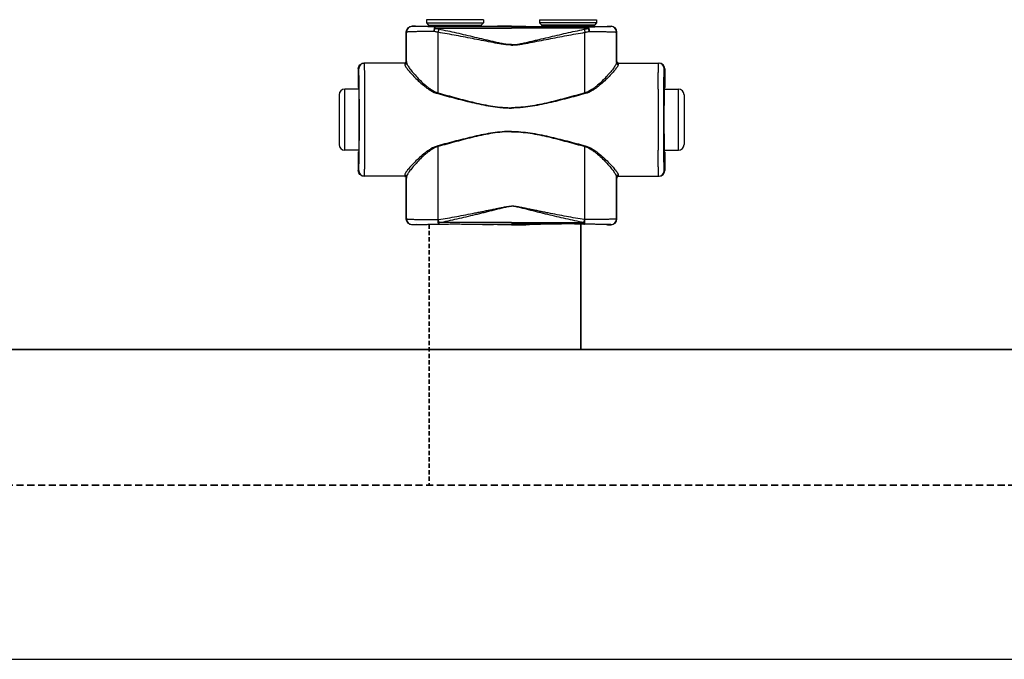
# Model space of a CAD drawing. Header units: millimetres. Extents: x 60394 to 199354, y 20895 to 166073.
# Tile 96 of 256: x 92498 to 92933, y 20895 to 21178. Entities that reach past the tile are written whole.
import ezdxf

# ---------------------------------------------------------------- set-up
doc = ezdxf.new("R2010")
doc.units = ezdxf.units.MM
doc.linetypes.add('VERDECKT', pattern=[9.525, 6.35, -3.175])
doc.layers.add('UT_SCHÉMA_PŘÍVOD', color=10, linetype='Continuous', lineweight=35)
doc.layers.add('UT_SCHÉMA_ZPÁTEČKA', color=172, linetype='VERDECKT', lineweight=35)

msp = doc.modelspace()

# ---------------------------------------------------------------- linework, layer by layer
at = {"color": 0, "linetype": 'Continuous'}
for p, q in [((92671.31, 21174.95), (92671.19, 21175.07)), ((92672.84, 21175.07), (92671.19, 21175.07)), ((92673.19, 21174.97), (92672.84, 21175.07)), ((92702.79, 21177.97), (92677.59, 21177.97)), ((92677.59, 21177.97), (92677.59, 21176.57)), ((92677.59, 21176.57), (92678.54, 21175.62)), ((92677.59, 21176.57), (92702.79, 21176.57)), ((92678.54, 21175.62), (92701.83, 21175.62)), ((92678.69, 21175.26), (92701.69, 21175.26)), ((92678.69, 21175.26), (92678.69, 21174.9)), ((92686.33, 21174.88), (92681.49, 21174.88)), ((92681.49, 21174.18), (92681.49, 21174.88)), ((92715.19, 21174.88), (92694.04, 21174.88)), ((92701.69, 21175.26), (92701.69, 21174.9)), ((92702.79, 21176.57), (92701.83, 21175.62)), ((92702.79, 21177.97), (92702.79, 21176.57)), ((92708.94, 21175.07), (92707.19, 21174.97)), ((92715.19, 21175.07), (92708.94, 21175.07)), ((92715.19, 21175.07), (92721.44, 21175.07)), ((92715.19, 21174.88), (92736.33, 21174.88)), ((92721.44, 21175.07), (92723.19, 21174.97)), ((92727.59, 21177.97), (92752.79, 21177.97)), ((92727.59, 21177.97), (92727.59, 21176.57)), ((92752.79, 21176.57), (92727.59, 21176.57)), ((92727.59, 21176.57), (92728.54, 21175.62)), ((92751.83, 21175.62), (92728.54, 21175.62)), ((92751.69, 21175.26), (92728.69, 21175.26)), ((92728.69, 21175.26), (92728.69, 21174.9)), ((92744.04, 21174.88), (92748.89, 21174.88)), ((92748.89, 21174.18), (92748.89, 21174.88)), ((92751.69, 21175.26), (92751.69, 21174.9)), ((92752.79, 21176.57), (92751.83, 21175.62)), ((92752.79, 21177.97), (92752.79, 21176.57)), ((92757.19, 21174.97), (92757.54, 21175.07)), ((92757.54, 21175.07), (92759.19, 21175.07)), ((92759.07, 21174.95), (92759.19, 21175.07)), ((92668.81, 21172.45), (92668.69, 21172.57)), ((92668.69, 21159.57), (92668.69, 21172.57)), ((92681.49, 21174.18), (92715.19, 21174.18)), ((92748.89, 21174.18), (92715.19, 21174.18)), ((92761.57, 21172.45), (92761.69, 21172.57)), ((92761.69, 21159.57), (92761.69, 21172.57)), ((92667.99, 21158.77), (92649.99, 21158.77)), ((92668.69, 21159.57), (92668.79, 21159.57)), ((92761.69, 21159.57), (92761.58, 21159.57)), ((92762.38, 21158.77), (92780.39, 21158.77)), ((92647.7, 21156.27), (92647.49, 21156.27)), ((92647.49, 21156.27), (92647.49, 21148.12)), ((92782.68, 21156.27), (92782.89, 21156.27)), ((92782.89, 21156.27), (92782.89, 21148.12)), ((92638.99, 21144.77), (92638.99, 21122.77)), ((92647.74, 21147.27), (92641.49, 21147.27)), ((92641.49, 21120.27), (92641.49, 21147.27)), ((92647.49, 21148.12), (92647.7, 21147.77)), ((92647.88, 21147.76), (92647.88, 21147.77)), ((92782.49, 21147.76), (92782.49, 21147.77)), ((92782.64, 21147.27), (92788.89, 21147.27)), ((92782.89, 21148.12), (92782.68, 21147.77)), ((92788.89, 21120.27), (92788.89, 21147.27)), ((92791.39, 21144.77), (92791.39, 21122.77)), ((92647.74, 21120.27), (92641.49, 21120.27)), ((92647.7, 21119.77), (92647.49, 21119.42)), ((92647.49, 21119.42), (92647.49, 21111.27)), ((92647.88, 21119.77), (92647.88, 21119.78)), ((92782.49, 21119.77), (92782.49, 21119.78)), ((92782.64, 21120.27), (92788.89, 21120.27)), ((92782.68, 21119.77), (92782.89, 21119.42)), ((92782.89, 21119.42), (92782.89, 21111.27)), ((92647.49, 21111.27), (92647.7, 21111.27)), ((92782.89, 21111.27), (92782.68, 21111.27)), ((92667.99, 21108.77), (92649.99, 21108.77)), ((92668.79, 21107.97), (92668.69, 21107.97)), ((92668.69, 21089.87), (92668.69, 21107.97)), ((92761.58, 21107.97), (92761.69, 21107.97)), ((92761.69, 21089.87), (92761.69, 21107.97)), ((92762.38, 21108.77), (92780.39, 21108.77)), ((92668.69, 21089.87), (92668.81, 21089.99)), ((92671.19, 21087.37), (92671.31, 21087.49)), ((92672.84, 21087.37), (92671.19, 21087.37)), ((92673.19, 21087.48), (92672.84, 21087.37)), ((92682.73, 21089.62), (92682.91, 21089.62)), ((92683.05, 21087.56), (92683.23, 21087.56)), ((92715.19, 21088.31), (92683.23, 21088.31)), ((92683.23, 21087.56), (92683.23, 21088.31)), ((92683.23, 21087.56), (92684.49, 21087.56)), ((92695.88, 21087.56), (92715.19, 21087.56)), ((92708.94, 21087.37), (92707.19, 21087.48)), ((92715.19, 21087.37), (92708.94, 21087.37)), ((92715.19, 21088.31), (92747.14, 21088.31)), ((92734.49, 21087.56), (92715.19, 21087.56)), ((92715.19, 21087.37), (92721.44, 21087.37)), ((92721.44, 21087.37), (92723.19, 21087.48)), ((92747.14, 21087.56), (92745.88, 21087.56)), ((92747.14, 21087.56), (92747.14, 21088.31)), ((92747.32, 21087.56), (92747.14, 21087.56)), ((92747.65, 21089.62), (92747.47, 21089.62)), ((92757.19, 21087.48), (92757.54, 21087.37)), ((92757.54, 21087.37), (92759.19, 21087.37)), ((92759.19, 21087.37), (92759.07, 21087.49)), ((92761.69, 21089.87), (92761.57, 21089.99))]:
    msp.add_line(p, q, dxfattribs=at)
msp.add_line((64740.61, 20895.36), (199354.39, 20895.36))
for centre, radius, start, end in [((92671.31, 21172.45), 2.5, 90.0025, 179.9975), ((92678.19, 21175.26), 0.5, 0, 45), ((92702.19, 21175.26), 0.5, 135, 180), ((92728.19, 21175.26), 0.5, 0, 45), ((92752.19, 21175.26), 0.5, 135, 180), ((92759.07, 21172.45), 2.5, 0.0025, 89.9975), ((92650.2, 21156.27), 2.5, 90.0022, 180.0011), ((92667.99, 21159.57), 0.8, 270.0036, 359.9972), ((92762.38, 21159.57), 0.8, 180.0028, 269.9964), ((92780.18, 21156.27), 2.5, 359.9989, 89.9978), ((92641.49, 21144.77), 2.5, 90, 180), ((90208.03, 21133.77), 2442.41, 359.68325, 0.31675), ((95222.35, 21133.77), 2442.41, 179.68325, 180.31675), ((92788.89, 21144.77), 2.5, 0, 90), ((92641.49, 21122.77), 2.5, 180, 270), ((92788.89, 21122.77), 2.5, 270, 0), ((92650.2, 21111.27), 2.5, 179.9989, 269.9978), ((92780.18, 21111.27), 2.5, 270.0022, 0.0011), ((92667.99, 21107.97), 0.8, 0.0028, 89.9964), ((92762.38, 21107.97), 0.8, 90.0036, 179.9972), ((92671.31, 21089.99), 2.5, 180.0025, 269.9975), ((92759.07, 21089.99), 2.5, 270.0025, 359.9975)]:
    msp.add_arc(centre, radius, start, end, dxfattribs=at)
at = {"color": 0, "linetype": 'Continuous', "extrusion": (0, 0, -1)}
for centre, major_axis, ratio, start_param, end_param in [((92671.19, 21172.57), (-1.77, 1.77), 0.999973, -0.785384, 0.785384), ((92690.19, 21174.97), (-17, 0), 0.005236, 4.941076, 6.283185), ((92690.19, 21174.97), (-17, 0), 0.005236, 3.141593, 4.483702), ((92649.99, 21156.27), (-2.5, 0), 0.999945, 0, 1.570796), ((92667.89, 21159.57), (-0.8, 0), 0.999986, -3.141593, -1.659157), ((92647.7, 21133.77), (0, 14), 0.010472, 0, 3.141593), ((92649.99, 21111.27), (-2.5, 0), 0.999945, -1.570796, 0), ((92667.89, 21107.97), (0.8, 0), 0.999986, -1.395381, 0), ((92671.19, 21089.87), (1.77, 1.77), 0.999973, -3.926977, -2.356208), ((92690.19, 21087.48), (-17, 0), 0.005236, 0, 1.229157), ((92690.19, 21087.48), (-17, 0), 0.005236, 1.912436, 3.141593)]:
    msp.add_ellipse(centre, major_axis=major_axis, ratio=ratio, start_param=start_param, end_param=end_param, dxfattribs=at)
at = {"color": 0, "linetype": 'Continuous'}
for centre, major_axis, ratio, start_param, end_param in [((92740.19, 21174.97), (17, 0), 0.005236, 3.141593, 4.483702), ((92740.19, 21174.97), (17, 0), 0.005236, 4.941076, 6.283185), ((92759.19, 21172.57), (1.77, 1.77), 0.999973, -0.785384, 0.785384), ((92762.49, 21159.57), (0.8, 0), 0.999986, -3.141593, -1.659157), ((92780.39, 21156.27), (2.5, 0), 0.999945, 0, 1.570796), ((92782.68, 21133.77), (0, 14), 0.010472, 0, 3.141593), ((92780.39, 21111.27), (2.5, 0), 0.999945, -1.570796, 0), ((92762.49, 21107.97), (-0.8, 0), 0.999986, -1.395381, 0), ((92740.19, 21087.48), (17, 0), 0.005236, 1.912436, 3.141593), ((92740.19, 21087.48), (17, 0), 0.005236, 0, 1.229157), ((92759.19, 21089.87), (-1.77, 1.77), 0.999973, -3.926977, -2.356208)]:
    msp.add_ellipse(centre, major_axis=major_axis, ratio=ratio, start_param=start_param, end_param=end_param, dxfattribs=at)
for points, knots in [([(92681.49, 21174.88), (92680.78, 21174.88), (92679.42, 21174.88), (92677.76, 21174.89), (92676.53, 21174.89), (92675.68, 21174.9), (92674.89, 21174.9), (92674.18, 21174.9), (92673.53, 21174.91), (92672.97, 21174.91), (92672.48, 21174.92), (92672.13, 21174.92), (92671.89, 21174.93), (92671.74, 21174.93), (92671.61, 21174.93), (92671.51, 21174.94), (92671.44, 21174.94), (92671.39, 21174.94), (92671.36, 21174.94), (92671.34, 21174.94), (92671.33, 21174.95), (92671.32, 21174.95), (92671.31, 21174.95), (92671.31, 21174.95)], [0, 0, 0, 0, 0.207653, 0.400343, 0.489423, 0.572844, 0.650059, 0.720565, 0.783909, 0.839692, 0.887568, 0.927242, 0.943927, 0.958477, 0.970869, 0.981088, 0.989117, 0.992306, 0.994945, 0.997032, 0.998568, 0.999554, 1, 1, 1, 1]), ([(92681.49, 21174.88), (92681.4, 21174.88), (92681.3, 21174.77), (92681.22, 21174.63), (92681.15, 21174.48), (92681.07, 21174.26), (92681, 21173.94), (92680.94, 21173.58), (92680.89, 21173.18), (92680.88, 21172.9), (92680.87, 21172.76)], [0, 0, 0, 0, 0.117156, 0.161001, 0.211236, 0.330442, 0.472834, 0.634922, 0.812344, 1, 1, 1, 1]), ([(92694.04, 21174.88), (92693.4, 21174.88), (92692.12, 21174.85), (92690.19, 21174.83), (92688.26, 21174.85), (92686.97, 21174.88), (92686.33, 21174.88)], [0, 0, 0, 0, 0.248355, 0.5, 0.751645, 1, 1, 1, 1]), ([(92736.33, 21174.88), (92736.97, 21174.88), (92738.26, 21174.85), (92740.19, 21174.83), (92742.12, 21174.85), (92743.4, 21174.88), (92744.04, 21174.88)], [0, 0, 0, 0, 0.248355, 0.5, 0.751645, 1, 1, 1, 1]), ([(92748.89, 21174.88), (92749.59, 21174.88), (92750.95, 21174.88), (92752.61, 21174.89), (92753.85, 21174.89), (92754.7, 21174.9), (92755.48, 21174.9), (92756.2, 21174.9), (92756.84, 21174.91), (92757.41, 21174.91), (92757.89, 21174.92), (92758.25, 21174.92), (92758.49, 21174.93), (92758.64, 21174.93), (92758.76, 21174.93), (92758.87, 21174.94), (92758.94, 21174.94), (92758.99, 21174.94), (92759.01, 21174.94), (92759.03, 21174.94), (92759.05, 21174.95), (92759.06, 21174.95), (92759.06, 21174.95), (92759.07, 21174.95)], [0, 0, 0, 0, 0.207653, 0.400343, 0.489423, 0.572844, 0.650059, 0.720565, 0.783909, 0.839692, 0.887568, 0.927242, 0.943927, 0.958477, 0.970869, 0.981088, 0.989117, 0.992306, 0.994945, 0.997032, 0.998568, 0.999554, 1, 1, 1, 1]), ([(92748.89, 21174.88), (92748.98, 21174.88), (92749.08, 21174.77), (92749.16, 21174.63), (92749.23, 21174.48), (92749.3, 21174.26), (92749.38, 21173.94), (92749.44, 21173.58), (92749.48, 21173.18), (92749.5, 21172.9), (92749.5, 21172.76)], [0, 0, 0, 0, 0.117156, 0.161001, 0.211236, 0.330442, 0.472834, 0.634922, 0.812344, 1, 1, 1, 1]), ([(92680.87, 21172.76), (92680.04, 21172.76), (92678.43, 21172.75), (92676.47, 21172.73), (92675, 21172.71), (92673.99, 21172.69), (92673.07, 21172.67), (92672.22, 21172.65), (92671.45, 21172.63), (92670.78, 21172.61), (92670.2, 21172.58), (92669.78, 21172.56), (92669.5, 21172.55), (92669.32, 21172.53), (92669.17, 21172.52), (92669.05, 21172.51), (92668.95, 21172.49), (92668.88, 21172.48), (92668.84, 21172.47), (92668.81, 21172.46), (92668.81, 21172.45)], [0, 0, 0, 0, 0.207034, 0.39928, 0.488214, 0.57154, 0.648707, 0.71921, 0.782588, 0.838437, 0.886403, 0.926186, 0.942933, 0.957549, 0.970012, 0.98031, 0.988432, 0.994377, 0.998178, 1, 1, 1, 1]), ([(92668.82, 21159.04), (92668.82, 21160.16), (92668.82, 21164.63), (92668.81, 21169.1), (92668.81, 21172.45)], [0, 0, 0, 0, 0.250733, 1, 1, 1, 1]), ([(92681.49, 21174.18), (92681.36, 21173.98), (92681.13, 21173.51), (92680.95, 21173.03), (92680.87, 21172.76)], [0, 0, 0, 0, 0.464895, 1, 1, 1, 1]), ([(92682.74, 21172.4), (92682.58, 21172.42), (92681.95, 21172.52), (92681.33, 21172.65), (92680.87, 21172.76)], [0, 0, 0, 0, 0.252579, 1, 1, 1, 1]), ([(92683.06, 21173.74), (92682.92, 21173.77), (92682.39, 21173.89), (92681.87, 21174.05), (92681.49, 21174.18)], [0, 0, 0, 0, 0.253704, 1, 1, 1, 1]), ([(92683.06, 21173.74), (92683, 21173.54), (92682.88, 21173.09), (92682.78, 21172.64), (92682.74, 21172.4)], [0, 0, 0, 0, 0.464569, 1, 1, 1, 1]), ([(92715.19, 21166.76), (92715.19, 21166.76), (92714.5, 21166.76), (92713.12, 21166.84), (92711.07, 21167.12), (92709.03, 21167.47), (92706.32, 21167.98), (92702.94, 21168.64), (92698.9, 21169.44), (92694.85, 21170.22), (92690.81, 21170.98), (92686.77, 21171.71), (92684.08, 21172.18), (92682.74, 21172.4)], [0.5000015, 0.5000015, 0.5000015, 0.5000015, 0.500002, 0.5313979, 0.5627848, 0.5941575, 0.6255147, 0.6881766, 0.7507583, 0.8132458, 0.8756245, 0.9378805, 1, 1, 1, 1]), ([(92682.75, 21145.63), (92682.75, 21147.87), (92682.75, 21156.79), (92682.74, 21165.72), (92682.74, 21172.4)], [0, 0, 0, 0, 0.250952, 1, 1, 1, 1]), ([(92715.19, 21166.94), (92715.19, 21166.94), (92714.84, 21166.94), (92714.15, 21166.97), (92712.78, 21167.1), (92711.08, 21167.38), (92709.06, 21167.81), (92707.04, 21168.26), (92705.04, 21168.74), (92702.36, 21169.37), (92699.03, 21170.17), (92695.03, 21171.12), (92691.04, 21172.03), (92687.05, 21172.91), (92684.39, 21173.47), (92683.06, 21173.74)], [0.499995, 0.499995, 0.499995, 0.499995, 0.4999958, 0.5157333, 0.5314718, 0.5629204, 0.5943483, 0.6257534, 0.6571339, 0.6884877, 0.7511054, 0.813586, 0.8759088, 0.9380534, 1, 1, 1, 1]), ([(92715.19, 21166.94), (92715.19, 21166.94), (92715.53, 21166.94), (92716.22, 21166.97), (92717.6, 21167.1), (92719.3, 21167.38), (92721.32, 21167.81), (92723.33, 21168.26), (92725.34, 21168.74), (92728.01, 21169.37), (92731.35, 21170.17), (92735.34, 21171.12), (92739.34, 21172.03), (92743.32, 21172.91), (92745.99, 21173.47), (92747.32, 21173.74)], [0.499995, 0.499995, 0.499995, 0.499995, 0.4999958, 0.5157333, 0.5314718, 0.5629204, 0.5943483, 0.6257534, 0.6571339, 0.6884877, 0.7511054, 0.813586, 0.8759088, 0.9380534, 1, 1, 1, 1]), ([(92715.19, 21166.76), (92715.19, 21166.76), (92715.88, 21166.76), (92717.26, 21166.84), (92719.31, 21167.12), (92721.35, 21167.47), (92724.06, 21167.98), (92727.43, 21168.64), (92731.48, 21169.44), (92735.52, 21170.22), (92739.56, 21170.98), (92743.6, 21171.71), (92746.29, 21172.18), (92747.64, 21172.4)], [0.5000015, 0.5000015, 0.5000015, 0.5000015, 0.500002, 0.5313979, 0.5627848, 0.5941575, 0.6255147, 0.6881766, 0.7507583, 0.8132458, 0.8756245, 0.9378805, 1, 1, 1, 1]), ([(92747.32, 21173.74), (92747.45, 21173.77), (92747.98, 21173.89), (92748.51, 21174.05), (92748.89, 21174.18)], [0, 0, 0, 0, 0.253704, 1, 1, 1, 1]), ([(92747.32, 21173.74), (92747.38, 21173.54), (92747.5, 21173.09), (92747.6, 21172.64), (92747.64, 21172.4)], [0, 0, 0, 0, 0.464569, 1, 1, 1, 1]), ([(92747.63, 21145.63), (92747.63, 21147.87), (92747.63, 21156.79), (92747.64, 21165.72), (92747.64, 21172.4)], [0, 0, 0, 0, 0.250952, 1, 1, 1, 1]), ([(92747.64, 21172.4), (92747.8, 21172.42), (92748.42, 21172.52), (92749.04, 21172.65), (92749.5, 21172.76)], [0, 0, 0, 0, 0.252579, 1, 1, 1, 1]), ([(92748.89, 21174.18), (92749.01, 21173.98), (92749.24, 21173.51), (92749.42, 21173.03), (92749.5, 21172.76)], [0, 0, 0, 0, 0.464895, 1, 1, 1, 1]), ([(92749.5, 21172.76), (92750.34, 21172.76), (92751.95, 21172.75), (92753.91, 21172.73), (92755.38, 21172.71), (92756.38, 21172.69), (92757.31, 21172.67), (92758.16, 21172.65), (92758.92, 21172.63), (92759.6, 21172.61), (92760.17, 21172.58), (92760.59, 21172.56), (92760.88, 21172.55), (92761.06, 21172.53), (92761.21, 21172.52), (92761.33, 21172.51), (92761.43, 21172.49), (92761.5, 21172.48), (92761.54, 21172.47), (92761.56, 21172.46), (92761.57, 21172.45)], [0, 0, 0, 0, 0.207034, 0.39928, 0.488214, 0.57154, 0.648707, 0.71921, 0.782588, 0.838437, 0.886403, 0.926186, 0.942933, 0.957549, 0.970012, 0.98031, 0.988432, 0.994377, 0.998178, 1, 1, 1, 1]), ([(92761.56, 21159.04), (92761.56, 21160.16), (92761.56, 21164.63), (92761.56, 21169.1), (92761.57, 21172.45)], [0, 0, 0, 0, 0.250733, 1, 1, 1, 1]), ([(92650.4, 21147.27), (92650.39, 21148.11), (92650.38, 21149.71), (92650.36, 21151.65), (92650.35, 21153.06), (92650.34, 21154.02), (92650.32, 21154.89), (92650.31, 21155.68), (92650.3, 21156.39), (92650.29, 21157), (92650.27, 21157.53), (92650.26, 21157.91), (92650.25, 21158.17), (92650.24, 21158.32), (92650.23, 21158.46), (92650.23, 21158.57), (92650.22, 21158.65), (92650.21, 21158.71), (92650.21, 21158.75), (92650.2, 21158.77), (92650.2, 21158.77), (92650.2, 21158.77)], [0, 0, 0, 0, 0.218984, 0.416191, 0.505653, 0.588551, 0.664564, 0.733396, 0.794781, 0.848478, 0.894279, 0.932006, 0.947796, 0.961515, 0.973152, 0.982695, 0.990138, 0.995479, 0.998726, 0.999584, 1, 1, 1, 1]), ([(92667.99, 21158.77), (92667.99, 21158.77), (92668, 21158.77), (92668, 21158.76), (92668, 21158.75), (92668, 21158.73), (92668, 21158.69), (92668.01, 21158.64), (92668.01, 21158.56), (92668.01, 21158.47), (92668.02, 21158.37), (92668.02, 21158.29), (92668.02, 21158.25)], [0, 0, 0, 0, 0.005122, 0.017304, 0.037118, 0.064661, 0.143035, 0.252499, 0.393016, 0.564526, 0.766907, 1, 1, 1, 1]), ([(92668.82, 21159.04), (92668.82, 21158.93), (92668.78, 21158.73), (92668.6, 21158.47), (92668.33, 21158.29), (92668.12, 21158.25), (92668.02, 21158.25)], [0, 0, 0, 0, 0.247572, 0.496581, 0.747591, 1, 1, 1, 1]), ([(92668.02, 21158.25), (92668.02, 21158.19), (92668.04, 21158.05), (92668.12, 21157.83), (92668.23, 21157.58), (92668.44, 21157.19), (92668.79, 21156.65), (92669.32, 21155.94), (92669.97, 21155.16), (92671, 21153.98), (92672.5, 21152.39), (92674.54, 21150.43), (92676.46, 21148.79), (92678.15, 21147.52), (92680.01, 21146.32), (92681.55, 21145.59), (92682.65, 21145.3)], [0, 0, 0, 0, 0.009694, 0.02127, 0.034861, 0.050494, 0.087694, 0.13227, 0.183417, 0.240322, 0.368483, 0.511765, 0.666448, 0.747227, 0.829948, 1, 1, 1, 1]), ([(92668.79, 21159.57), (92668.79, 21159.57), (92668.8, 21159.57), (92668.8, 21159.56), (92668.8, 21159.55), (92668.8, 21159.53), (92668.8, 21159.49), (92668.81, 21159.43), (92668.81, 21159.36), (92668.81, 21159.26), (92668.82, 21159.16), (92668.82, 21159.08), (92668.82, 21159.04)], [0, 0, 0, 0, 0.005057, 0.017214, 0.037015, 0.06455, 0.142921, 0.252392, 0.392925, 0.564459, 0.766871, 1, 1, 1, 1]), ([(92668.82, 21159.04), (92668.82, 21158.97), (92668.84, 21158.82), (92668.91, 21158.59), (92669.01, 21158.33), (92669.21, 21157.93), (92669.55, 21157.37), (92670.05, 21156.64), (92670.66, 21155.83), (92671.63, 21154.62), (92673.05, 21152.99), (92674.98, 21150.97), (92676.79, 21149.28), (92678.41, 21147.97), (92680.19, 21146.71), (92681.68, 21145.94), (92682.75, 21145.63)], [0, 0, 0, 0, 0.010286, 0.022433, 0.036551, 0.052653, 0.090607, 0.135698, 0.187142, 0.244158, 0.372094, 0.514728, 0.6685, 0.748767, 0.830965, 1, 1, 1, 1]), ([(92761.56, 21159.04), (92761.55, 21158.97), (92761.53, 21158.82), (92761.47, 21158.59), (92761.36, 21158.33), (92761.16, 21157.93), (92760.83, 21157.37), (92760.33, 21156.64), (92759.72, 21155.83), (92758.75, 21154.62), (92757.33, 21152.99), (92755.4, 21150.97), (92753.59, 21149.28), (92751.97, 21147.97), (92750.19, 21146.71), (92748.69, 21145.94), (92747.63, 21145.63)], [0, 0, 0, 0, 0.010286, 0.022433, 0.036551, 0.052653, 0.090607, 0.135698, 0.187142, 0.244158, 0.372094, 0.514728, 0.6685, 0.748767, 0.830965, 1, 1, 1, 1]), ([(92762.36, 21158.25), (92762.35, 21158.19), (92762.33, 21158.05), (92762.26, 21157.83), (92762.15, 21157.58), (92761.94, 21157.19), (92761.58, 21156.65), (92761.05, 21155.94), (92760.41, 21155.16), (92759.38, 21153.98), (92757.87, 21152.39), (92755.83, 21150.43), (92753.92, 21148.79), (92752.22, 21147.52), (92750.37, 21146.32), (92748.82, 21145.59), (92747.73, 21145.3)], [0, 0, 0, 0, 0.009694, 0.02127, 0.034861, 0.050494, 0.087694, 0.13227, 0.183417, 0.240322, 0.368483, 0.511765, 0.666448, 0.747227, 0.829948, 1, 1, 1, 1]), ([(92761.58, 21159.57), (92761.58, 21159.57), (92761.58, 21159.57), (92761.58, 21159.56), (92761.58, 21159.55), (92761.58, 21159.53), (92761.57, 21159.49), (92761.57, 21159.43), (92761.57, 21159.36), (92761.56, 21159.26), (92761.56, 21159.16), (92761.56, 21159.08), (92761.56, 21159.04)], [0, 0, 0, 0, 0.005057, 0.017214, 0.037015, 0.06455, 0.142921, 0.252392, 0.392925, 0.564459, 0.766871, 1, 1, 1, 1]), ([(92761.56, 21159.04), (92761.56, 21158.93), (92761.6, 21158.73), (92761.78, 21158.47), (92762.04, 21158.29), (92762.25, 21158.25), (92762.36, 21158.25)], [0, 0, 0, 0, 0.247572, 0.496581, 0.747591, 1, 1, 1, 1]), ([(92762.38, 21158.77), (92762.38, 21158.77), (92762.38, 21158.77), (92762.38, 21158.76), (92762.38, 21158.75), (92762.38, 21158.73), (92762.37, 21158.69), (92762.37, 21158.64), (92762.37, 21158.56), (92762.36, 21158.47), (92762.36, 21158.37), (92762.36, 21158.29), (92762.36, 21158.25)], [0, 0, 0, 0, 0.005122, 0.017304, 0.037118, 0.064661, 0.143035, 0.252499, 0.393016, 0.564526, 0.766907, 1, 1, 1, 1]), ([(92779.98, 21147.27), (92779.99, 21148.11), (92780, 21149.71), (92780.01, 21151.65), (92780.03, 21153.06), (92780.04, 21154.02), (92780.05, 21154.89), (92780.06, 21155.68), (92780.08, 21156.39), (92780.09, 21157), (92780.1, 21157.53), (92780.12, 21157.91), (92780.13, 21158.17), (92780.13, 21158.32), (92780.14, 21158.46), (92780.15, 21158.57), (92780.16, 21158.65), (92780.16, 21158.71), (92780.17, 21158.75), (92780.17, 21158.77), (92780.18, 21158.77), (92780.18, 21158.77)], [0, 0, 0, 0, 0.218984, 0.416191, 0.505653, 0.588551, 0.664564, 0.733396, 0.794781, 0.848478, 0.894279, 0.932006, 0.947796, 0.961515, 0.973152, 0.982695, 0.990138, 0.995479, 0.998726, 0.999584, 1, 1, 1, 1]), ([(92647.88, 21147.77), (92647.88, 21148.4), (92647.87, 21149.59), (92647.85, 21151.04), (92647.83, 21152.09), (92647.82, 21152.79), (92647.81, 21153.43), (92647.8, 21154.01), (92647.79, 21154.53), (92647.78, 21154.98), (92647.76, 21155.37), (92647.75, 21155.64), (92647.74, 21155.83), (92647.74, 21155.95), (92647.73, 21156.04), (92647.72, 21156.12), (92647.72, 21156.18), (92647.71, 21156.23), (92647.71, 21156.25), (92647.7, 21156.27), (92647.7, 21156.27)], [0, 0, 0, 0, 0.221931, 0.420259, 0.509783, 0.592499, 0.668149, 0.736495, 0.797321, 0.850436, 0.895675, 0.932895, 0.948462, 0.961984, 0.973451, 0.982856, 0.990196, 0.99547, 0.998697, 1, 1, 1, 1]), ([(92782.49, 21147.77), (92782.5, 21148.4), (92782.51, 21149.59), (92782.53, 21151.04), (92782.54, 21152.09), (92782.55, 21152.79), (92782.56, 21153.43), (92782.58, 21154.01), (92782.59, 21154.53), (92782.6, 21154.98), (92782.61, 21155.37), (92782.62, 21155.64), (92782.63, 21155.83), (92782.64, 21155.95), (92782.64, 21156.04), (92782.65, 21156.12), (92782.66, 21156.18), (92782.66, 21156.23), (92782.67, 21156.25), (92782.67, 21156.27), (92782.68, 21156.27)], [0, 0, 0, 0, 0.221931, 0.420259, 0.509783, 0.592499, 0.668149, 0.736495, 0.797321, 0.850436, 0.895675, 0.932895, 0.948462, 0.961984, 0.973451, 0.982856, 0.990196, 0.99547, 0.998697, 1, 1, 1, 1]), ([(92647.88, 21119.78), (92647.9, 21121.98), (92647.93, 21126.64), (92647.94, 21133.77), (92647.93, 21140.9), (92647.9, 21145.56), (92647.88, 21147.76)], [0, 0, 0, 0, 0.235226, 0.499987, 0.764754, 1, 1, 1, 1]), ([(92682.75, 21145.63), (92682.74, 21145.6), (92682.71, 21145.49), (92682.67, 21145.38), (92682.65, 21145.3)], [0, 0, 0, 0, 0.258378, 1, 1, 1, 1]), ([(92682.65, 21145.3), (92685.31, 21144.58), (92689.31, 21143.5), (92694.67, 21142.13), (92698.71, 21141.16), (92702.78, 21140.28), (92706.88, 21139.56), (92710.33, 21139.14), (92713.1, 21138.97), (92714.49, 21138.94), (92715.19, 21138.94), (92715.19, 21138.94)], [0, 0, 0, 0, 0.1245061, 0.1869228, 0.2494269, 0.3120016, 0.3746311, 0.4372993, 0.4686472, 0.4999998, 0.5, 0.5, 0.5, 0.5]), ([(92682.75, 21145.63), (92685.4, 21144.89), (92689.39, 21143.79), (92694.72, 21142.38), (92698.75, 21141.38), (92702.8, 21140.47), (92706.89, 21139.72), (92710.34, 21139.29), (92713.11, 21139.11), (92714.49, 21139.08), (92715.19, 21139.08), (92715.19, 21139.08)], [0, 0, 0, 0, 0.1244767, 0.1868883, 0.2493924, 0.3119715, 0.3746087, 0.437287, 0.4686409, 0.4999998, 0.5, 0.5, 0.5, 0.5]), ([(92747.63, 21145.63), (92744.97, 21144.89), (92740.99, 21143.79), (92735.65, 21142.38), (92731.63, 21141.38), (92727.57, 21140.47), (92723.48, 21139.72), (92720.04, 21139.29), (92717.27, 21139.11), (92715.88, 21139.08), (92715.19, 21139.08), (92715.19, 21139.08)], [0, 0, 0, 0, 0.1244767, 0.1868883, 0.2493924, 0.3119715, 0.3746087, 0.437287, 0.4686409, 0.4999998, 0.5, 0.5, 0.5, 0.5]), ([(92747.73, 21145.3), (92745.07, 21144.58), (92741.06, 21143.5), (92735.71, 21142.13), (92731.67, 21141.16), (92727.6, 21140.28), (92723.5, 21139.56), (92720.05, 21139.14), (92717.27, 21138.97), (92715.88, 21138.94), (92715.19, 21138.94), (92715.19, 21138.94)], [0, 0, 0, 0, 0.1245061, 0.1869228, 0.2494269, 0.3120016, 0.3746311, 0.4372993, 0.4686472, 0.4999998, 0.5, 0.5, 0.5, 0.5]), ([(92747.63, 21145.63), (92747.63, 21145.6), (92747.67, 21145.49), (92747.7, 21145.38), (92747.73, 21145.3)], [0, 0, 0, 0, 0.258378, 1, 1, 1, 1]), ([(92782.49, 21119.78), (92782.48, 21121.98), (92782.45, 21126.64), (92782.44, 21133.77), (92782.45, 21140.9), (92782.48, 21145.56), (92782.49, 21147.76)], [0, 0, 0, 0, 0.235226, 0.499987, 0.764754, 1, 1, 1, 1]), ([(92715.19, 21128.61), (92713.8, 21128.61), (92711.02, 21128.49), (92706.88, 21127.99), (92702.78, 21127.26), (92698.71, 21126.38), (92694.67, 21125.41), (92689.31, 21124.04), (92685.31, 21122.96), (92682.65, 21122.25)], [0.5, 0.5, 0.5, 0.5, 0.5626889, 0.6253582, 0.6879892, 0.7505657, 0.8130716, 0.8754902, 1, 1, 1, 1]), ([(92715.19, 21128.46), (92713.8, 21128.46), (92711.03, 21128.33), (92706.89, 21127.82), (92702.8, 21127.07), (92698.75, 21126.16), (92694.72, 21125.16), (92689.39, 21123.76), (92685.4, 21122.65), (92682.75, 21121.92)], [0.5, 0.5, 0.5, 0.5, 0.5627005, 0.6253799, 0.6880187, 0.7505997, 0.8131057, 0.8755193, 1, 1, 1, 1]), ([(92715.19, 21128.61), (92716.58, 21128.61), (92719.36, 21128.49), (92723.5, 21127.99), (92727.6, 21127.26), (92731.67, 21126.38), (92735.71, 21125.41), (92741.06, 21124.04), (92745.07, 21122.96), (92747.73, 21122.25)], [0.5, 0.5, 0.5, 0.5, 0.5626889, 0.6253582, 0.6879892, 0.7505657, 0.8130716, 0.8754902, 1, 1, 1, 1]), ([(92715.19, 21128.46), (92716.58, 21128.46), (92719.35, 21128.33), (92723.48, 21127.82), (92727.57, 21127.07), (92731.63, 21126.16), (92735.65, 21125.16), (92740.99, 21123.76), (92744.97, 21122.65), (92747.63, 21121.92)], [0.5, 0.5, 0.5, 0.5, 0.5627005, 0.6253799, 0.6880187, 0.7505997, 0.8131057, 0.8755193, 1, 1, 1, 1]), ([(92682.65, 21122.25), (92681.55, 21121.95), (92680.01, 21121.23), (92678.15, 21120.02), (92676.46, 21118.75), (92674.54, 21117.11), (92672.5, 21115.15), (92671, 21113.57), (92669.97, 21112.39), (92669.32, 21111.6), (92668.79, 21110.89), (92668.44, 21110.35), (92668.23, 21109.96), (92668.12, 21109.72), (92668.04, 21109.5), (92668.02, 21109.35), (92668.02, 21109.29)], [0, 0, 0, 0, 0.170052, 0.252774, 0.333553, 0.488235, 0.631517, 0.759678, 0.816583, 0.86773, 0.912306, 0.949506, 0.965139, 0.978731, 0.990306, 1, 1, 1, 1]), ([(92682.75, 21121.92), (92682.74, 21121.94), (92682.71, 21122.06), (92682.67, 21122.17), (92682.65, 21122.25)], [0, 0, 0, 0, 0.258378, 1, 1, 1, 1]), ([(92747.63, 21121.92), (92747.63, 21121.94), (92747.67, 21122.06), (92747.7, 21122.17), (92747.73, 21122.25)], [0, 0, 0, 0, 0.258378, 1, 1, 1, 1]), ([(92747.73, 21122.25), (92748.82, 21121.95), (92750.37, 21121.23), (92752.22, 21120.02), (92753.92, 21118.75), (92755.83, 21117.11), (92757.87, 21115.15), (92759.38, 21113.57), (92760.41, 21112.39), (92761.05, 21111.6), (92761.58, 21110.89), (92761.94, 21110.35), (92762.15, 21109.96), (92762.26, 21109.72), (92762.33, 21109.5), (92762.35, 21109.35), (92762.36, 21109.29)], [0, 0, 0, 0, 0.170052, 0.252774, 0.333553, 0.488235, 0.631517, 0.759678, 0.816583, 0.86773, 0.912306, 0.949506, 0.965139, 0.978731, 0.990306, 1, 1, 1, 1]), ([(92647.7, 21111.27), (92647.7, 21111.27), (92647.71, 21111.29), (92647.71, 21111.31), (92647.72, 21111.36), (92647.72, 21111.42), (92647.73, 21111.5), (92647.74, 21111.6), (92647.74, 21111.71), (92647.75, 21111.9), (92647.76, 21112.18), (92647.78, 21112.56), (92647.79, 21113.01), (92647.8, 21113.53), (92647.81, 21114.11), (92647.82, 21114.75), (92647.83, 21115.45), (92647.85, 21116.5), (92647.87, 21117.95), (92647.88, 21119.14), (92647.88, 21119.77)], [0, 0, 0, 0, 0.001303, 0.00453, 0.009804, 0.017144, 0.026549, 0.038016, 0.051538, 0.067105, 0.104325, 0.149564, 0.202679, 0.263505, 0.331851, 0.407501, 0.490217, 0.579741, 0.778069, 1, 1, 1, 1]), ([(92650.2, 21108.77), (92650.2, 21108.77), (92650.2, 21108.78), (92650.21, 21108.79), (92650.21, 21108.83), (92650.22, 21108.89), (92650.23, 21108.97), (92650.23, 21109.08), (92650.24, 21109.22), (92650.25, 21109.38), (92650.26, 21109.63), (92650.27, 21110.01), (92650.29, 21110.54), (92650.3, 21111.16), (92650.31, 21111.86), (92650.32, 21112.65), (92650.34, 21113.53), (92650.35, 21114.48), (92650.36, 21115.89), (92650.38, 21117.83), (92650.39, 21119.43), (92650.4, 21120.27)], [0, 0, 0, 0, 0.000416, 0.001274, 0.004521, 0.009862, 0.017305, 0.026849, 0.038485, 0.052204, 0.067994, 0.105721, 0.151522, 0.205219, 0.266604, 0.335437, 0.411449, 0.494347, 0.58381, 0.781016, 1, 1, 1, 1]), ([(92682.75, 21121.92), (92681.68, 21121.61), (92680.19, 21120.83), (92678.41, 21119.57), (92676.79, 21118.26), (92674.98, 21116.57), (92673.05, 21114.55), (92671.63, 21112.93), (92670.66, 21111.71), (92670.05, 21110.9), (92669.55, 21110.17), (92669.21, 21109.61), (92669.01, 21109.21), (92668.91, 21108.95), (92668.84, 21108.72), (92668.82, 21108.57), (92668.82, 21108.51)], [0, 0, 0, 0, 0.169036, 0.251233, 0.3315, 0.485272, 0.627906, 0.755842, 0.812858, 0.864302, 0.909393, 0.947347, 0.963449, 0.977567, 0.989714, 1, 1, 1, 1]), ([(92682.73, 21089.62), (92682.73, 21092.29), (92682.74, 21103.06), (92682.75, 21113.82), (92682.75, 21121.92)], [0, 0, 0, 0, 0.248459, 1, 1, 1, 1]), ([(92747.63, 21121.92), (92748.69, 21121.61), (92750.19, 21120.83), (92751.97, 21119.57), (92753.59, 21118.26), (92755.4, 21116.57), (92757.33, 21114.55), (92758.75, 21112.93), (92759.72, 21111.71), (92760.33, 21110.9), (92760.83, 21110.17), (92761.16, 21109.61), (92761.36, 21109.21), (92761.47, 21108.95), (92761.53, 21108.72), (92761.55, 21108.57), (92761.56, 21108.51)], [0, 0, 0, 0, 0.169036, 0.251233, 0.3315, 0.485272, 0.627906, 0.755842, 0.812858, 0.864302, 0.909393, 0.947347, 0.963449, 0.977567, 0.989714, 1, 1, 1, 1]), ([(92747.65, 21089.62), (92747.64, 21092.29), (92747.63, 21103.06), (92747.63, 21113.82), (92747.63, 21121.92)], [0, 0, 0, 0, 0.248459, 1, 1, 1, 1]), ([(92780.18, 21108.77), (92780.18, 21108.77), (92780.17, 21108.78), (92780.17, 21108.79), (92780.16, 21108.83), (92780.16, 21108.89), (92780.15, 21108.97), (92780.14, 21109.08), (92780.13, 21109.22), (92780.13, 21109.38), (92780.12, 21109.63), (92780.1, 21110.01), (92780.09, 21110.54), (92780.08, 21111.16), (92780.06, 21111.86), (92780.05, 21112.65), (92780.04, 21113.53), (92780.03, 21114.48), (92780.01, 21115.89), (92780, 21117.83), (92779.99, 21119.43), (92779.98, 21120.27)], [0, 0, 0, 0, 0.000416, 0.001274, 0.004521, 0.009862, 0.017305, 0.026849, 0.038485, 0.052204, 0.067994, 0.105721, 0.151522, 0.205219, 0.266604, 0.335437, 0.411449, 0.494347, 0.58381, 0.781016, 1, 1, 1, 1]), ([(92782.68, 21111.27), (92782.67, 21111.27), (92782.67, 21111.29), (92782.66, 21111.31), (92782.66, 21111.36), (92782.65, 21111.42), (92782.64, 21111.5), (92782.64, 21111.6), (92782.63, 21111.71), (92782.62, 21111.9), (92782.61, 21112.18), (92782.6, 21112.56), (92782.59, 21113.01), (92782.58, 21113.53), (92782.56, 21114.11), (92782.55, 21114.75), (92782.54, 21115.45), (92782.53, 21116.5), (92782.51, 21117.95), (92782.5, 21119.14), (92782.49, 21119.77)], [0, 0, 0, 0, 0.001303, 0.00453, 0.009804, 0.017144, 0.026549, 0.038016, 0.051538, 0.067105, 0.104325, 0.149564, 0.202679, 0.263505, 0.331851, 0.407501, 0.490217, 0.579741, 0.778069, 1, 1, 1, 1]), ([(92668.02, 21109.29), (92668.02, 21109.25), (92668.02, 21109.17), (92668.01, 21109.07), (92668.01, 21108.98), (92668.01, 21108.91), (92668, 21108.85), (92668, 21108.81), (92668, 21108.79), (92668, 21108.78), (92668, 21108.77), (92667.99, 21108.77), (92667.99, 21108.77)], [0, 0, 0, 0, 0.233093, 0.435474, 0.606984, 0.747501, 0.856965, 0.935339, 0.962882, 0.982696, 0.994878, 1, 1, 1, 1]), ([(92668.82, 21108.51), (92668.82, 21108.61), (92668.78, 21108.82), (92668.6, 21109.08), (92668.33, 21109.25), (92668.12, 21109.29), (92668.02, 21109.29)], [0, 0, 0, 0, 0.247572, 0.496581, 0.747591, 1, 1, 1, 1]), ([(92761.56, 21108.51), (92761.56, 21108.61), (92761.6, 21108.82), (92761.78, 21109.08), (92762.04, 21109.25), (92762.25, 21109.29), (92762.36, 21109.29)], [0, 0, 0, 0, 0.247572, 0.496581, 0.747591, 1, 1, 1, 1]), ([(92762.36, 21109.29), (92762.36, 21109.25), (92762.36, 21109.17), (92762.36, 21109.07), (92762.37, 21108.98), (92762.37, 21108.91), (92762.37, 21108.85), (92762.38, 21108.81), (92762.38, 21108.79), (92762.38, 21108.78), (92762.38, 21108.77), (92762.38, 21108.77), (92762.38, 21108.77)], [0, 0, 0, 0, 0.233093, 0.435474, 0.606984, 0.747501, 0.856965, 0.935339, 0.962882, 0.982696, 0.994878, 1, 1, 1, 1]), ([(92668.82, 21108.51), (92668.82, 21108.46), (92668.82, 21108.39), (92668.81, 21108.28), (92668.81, 21108.19), (92668.81, 21108.11), (92668.8, 21108.05), (92668.8, 21108.01), (92668.8, 21107.99), (92668.8, 21107.98), (92668.8, 21107.97), (92668.79, 21107.97), (92668.79, 21107.97)], [0, 0, 0, 0, 0.23313, 0.435541, 0.607074, 0.747608, 0.857079, 0.93545, 0.962985, 0.982786, 0.994943, 1, 1, 1, 1]), ([(92668.81, 21089.99), (92668.81, 21091.52), (92668.81, 21097.7), (92668.82, 21103.87), (92668.82, 21108.51)], [0, 0, 0, 0, 0.248801, 1, 1, 1, 1]), ([(92761.57, 21089.99), (92761.57, 21091.52), (92761.56, 21097.7), (92761.56, 21103.87), (92761.56, 21108.51)], [0, 0, 0, 0, 0.248801, 1, 1, 1, 1]), ([(92761.56, 21108.51), (92761.56, 21108.46), (92761.56, 21108.39), (92761.56, 21108.28), (92761.57, 21108.19), (92761.57, 21108.11), (92761.57, 21108.05), (92761.58, 21108.01), (92761.58, 21107.99), (92761.58, 21107.98), (92761.58, 21107.97), (92761.58, 21107.97), (92761.58, 21107.97)], [0, 0, 0, 0, 0.23313, 0.435541, 0.607074, 0.747608, 0.857079, 0.93545, 0.962985, 0.982786, 0.994943, 1, 1, 1, 1]), ([(92682.91, 21089.62), (92684.25, 21089.84), (92686.94, 21090.3), (92690.96, 21091.02), (92694.99, 21091.78), (92698.34, 21092.44), (92701.03, 21092.98), (92703.04, 21093.39), (92705.06, 21093.8), (92707.07, 21094.22), (92709.09, 21094.63), (92710.77, 21094.98), (92712.12, 21095.24), (92713.47, 21095.48), (92714.5, 21095.63), (92715.19, 21095.63)], [0, 0, 0, 0, 0.0621172, 0.1243716, 0.1867502, 0.2492392, 0.2805207, 0.3118245, 0.3431487, 0.3744915, 0.4058513, 0.4372266, 0.4529199, 0.4686172, 0.5, 0.5, 0.5, 0.5]), ([(92683.23, 21088.31), (92684.56, 21088.58), (92687.21, 21089.13), (92691.19, 21090), (92695.18, 21090.92), (92698.49, 21091.71), (92701.15, 21092.35), (92703.14, 21092.85), (92705.14, 21093.34), (92707.13, 21093.85), (92709.13, 21094.35), (92710.8, 21094.76), (92712.13, 21095.08), (92713.47, 21095.37), (92714.5, 21095.55), (92715.19, 21095.55)], [0, 0, 0, 0, 0.0619437, 0.1240868, 0.1864104, 0.2488944, 0.2801902, 0.3115184, 0.3428764, 0.3742614, 0.4056711, 0.4371032, 0.4528275, 0.4685577, 0.5, 0.5, 0.5, 0.5]), ([(92747.47, 21089.62), (92746.12, 21089.84), (92743.44, 21090.3), (92739.42, 21091.02), (92735.39, 21091.78), (92732.04, 21092.44), (92729.35, 21092.98), (92727.34, 21093.39), (92725.32, 21093.8), (92723.3, 21094.22), (92721.29, 21094.63), (92719.6, 21094.98), (92718.25, 21095.24), (92716.9, 21095.48), (92715.87, 21095.63), (92715.19, 21095.63)], [0, 0, 0, 0, 0.0621172, 0.1243716, 0.1867502, 0.2492392, 0.2805207, 0.3118245, 0.3431487, 0.3744915, 0.4058513, 0.4372266, 0.4529199, 0.4686172, 0.5, 0.5, 0.5, 0.5]), ([(92747.14, 21088.31), (92745.82, 21088.58), (92743.16, 21089.13), (92739.18, 21090), (92735.2, 21090.92), (92731.88, 21091.71), (92729.23, 21092.35), (92727.23, 21092.85), (92725.24, 21093.34), (92723.24, 21093.85), (92721.25, 21094.35), (92719.58, 21094.76), (92718.24, 21095.08), (92716.9, 21095.37), (92715.87, 21095.55), (92715.19, 21095.55)], [0, 0, 0, 0, 0.0619437, 0.1240868, 0.1864104, 0.2488944, 0.2801902, 0.3115184, 0.3428764, 0.3742614, 0.4056711, 0.4371032, 0.4528275, 0.4685577, 0.5, 0.5, 0.5, 0.5]), ([(92668.81, 21089.99), (92668.81, 21089.98), (92668.84, 21089.96), (92668.89, 21089.95), (92668.97, 21089.93), (92669.08, 21089.92), (92669.23, 21089.9), (92669.41, 21089.88), (92669.61, 21089.87), (92669.95, 21089.84), (92670.45, 21089.82), (92671.13, 21089.79), (92671.92, 21089.76), (92672.81, 21089.74), (92673.8, 21089.71), (92674.88, 21089.69), (92676.05, 21089.67), (92677.73, 21089.65), (92679.97, 21089.63), (92681.79, 21089.62), (92682.73, 21089.62)], [0, 0, 0, 0, 0.001901, 0.0058, 0.011886, 0.020197, 0.030732, 0.043479, 0.058422, 0.075536, 0.116153, 0.165047, 0.22186, 0.286169, 0.35749, 0.43527, 0.518903, 0.607727, 0.798032, 1, 1, 1, 1]), ([(92671.31, 21087.49), (92671.31, 21087.49), (92671.31, 21087.49), (92671.32, 21087.49), (92671.34, 21087.49), (92671.37, 21087.5), (92671.4, 21087.5), (92671.45, 21087.5), (92671.54, 21087.5), (92671.66, 21087.5), (92671.81, 21087.51), (92671.99, 21087.51), (92672.19, 21087.51), (92672.41, 21087.52), (92672.76, 21087.52), (92673.26, 21087.53), (92673.92, 21087.53), (92674.67, 21087.54), (92675.51, 21087.54), (92676.42, 21087.54), (92677.4, 21087.55), (92678.83, 21087.55), (92680.72, 21087.56), (92682.26, 21087.56), (92683.05, 21087.56)], [0, 0, 0, 0, 0.000442, 0.001439, 0.003, 0.005125, 0.007814, 0.011067, 0.019262, 0.029696, 0.04235, 0.057205, 0.074237, 0.093413, 0.114703, 0.163471, 0.220191, 0.284451, 0.355774, 0.433617, 0.517377, 0.606395, 0.797271, 1, 1, 1, 1]), ([(92683.05, 21087.56), (92683.03, 21087.56), (92683, 21087.6), (92682.97, 21087.65), (92682.94, 21087.72), (92682.91, 21087.8), (92682.88, 21087.95), (92682.82, 21088.28), (92682.76, 21088.86), (92682.74, 21089.35), (92682.73, 21089.62)], [0, 0, 0, 0, 0.03281, 0.058939, 0.09263, 0.134005, 0.182986, 0.302653, 0.616803, 1, 1, 1, 1]), ([(92683.23, 21087.56), (92683.21, 21087.56), (92683.17, 21087.6), (92683.14, 21087.65), (92683.12, 21087.72), (92683.09, 21087.8), (92683.06, 21087.95), (92683, 21088.28), (92682.94, 21088.86), (92682.92, 21089.35), (92682.91, 21089.62)], [0, 0, 0, 0, 0.032697, 0.058797, 0.092469, 0.133835, 0.182813, 0.302491, 0.616704, 1, 1, 1, 1]), ([(92683.23, 21088.31), (92683.17, 21088.51), (92683.05, 21088.94), (92682.95, 21089.38), (92682.91, 21089.62)], [0, 0, 0, 0, 0.463333, 1, 1, 1, 1]), ([(92684.49, 21087.56), (92684.96, 21087.56), (92685.89, 21087.59), (92687.3, 21087.68), (92688.74, 21087.75), (92690.19, 21087.78), (92691.64, 21087.75), (92693.07, 21087.68), (92694.49, 21087.59), (92695.42, 21087.56), (92695.88, 21087.56)], [0, 0, 0, 0, 0.12176, 0.246313, 0.372689, 0.5, 0.627311, 0.753687, 0.87824, 1, 1, 1, 1]), ([(92745.88, 21087.56), (92745.42, 21087.56), (92744.49, 21087.59), (92743.07, 21087.68), (92741.64, 21087.75), (92740.19, 21087.78), (92738.74, 21087.75), (92737.3, 21087.68), (92735.89, 21087.59), (92734.96, 21087.56), (92734.49, 21087.56)], [0, 0, 0, 0, 0.12176, 0.246313, 0.372689, 0.5, 0.627311, 0.753687, 0.87824, 1, 1, 1, 1]), ([(92747.14, 21087.56), (92747.17, 21087.56), (92747.2, 21087.6), (92747.23, 21087.65), (92747.26, 21087.72), (92747.28, 21087.8), (92747.32, 21087.95), (92747.38, 21088.28), (92747.44, 21088.86), (92747.46, 21089.35), (92747.47, 21089.62)], [0, 0, 0, 0, 0.032697, 0.058797, 0.092469, 0.133835, 0.182813, 0.302491, 0.616704, 1, 1, 1, 1]), ([(92747.14, 21088.31), (92747.21, 21088.51), (92747.33, 21088.94), (92747.42, 21089.38), (92747.47, 21089.62)], [0, 0, 0, 0, 0.463333, 1, 1, 1, 1]), ([(92747.32, 21087.56), (92747.34, 21087.56), (92747.38, 21087.6), (92747.41, 21087.65), (92747.44, 21087.72), (92747.46, 21087.8), (92747.5, 21087.95), (92747.56, 21088.28), (92747.62, 21088.86), (92747.64, 21089.35), (92747.65, 21089.62)], [0, 0, 0, 0, 0.03281, 0.058939, 0.09263, 0.134005, 0.182986, 0.302653, 0.616803, 1, 1, 1, 1]), ([(92759.07, 21087.49), (92759.07, 21087.49), (92759.06, 21087.49), (92759.05, 21087.49), (92759.03, 21087.49), (92759.01, 21087.5), (92758.98, 21087.5), (92758.92, 21087.5), (92758.84, 21087.5), (92758.71, 21087.5), (92758.57, 21087.51), (92758.39, 21087.51), (92758.19, 21087.51), (92757.97, 21087.52), (92757.62, 21087.52), (92757.12, 21087.53), (92756.45, 21087.53), (92755.7, 21087.54), (92754.87, 21087.54), (92753.95, 21087.54), (92752.97, 21087.55), (92751.55, 21087.55), (92749.66, 21087.56), (92748.12, 21087.56), (92747.32, 21087.56)], [0, 0, 0, 0, 0.000442, 0.001439, 0.003, 0.005125, 0.007814, 0.011067, 0.019262, 0.029696, 0.04235, 0.057205, 0.074237, 0.093413, 0.114703, 0.163471, 0.220191, 0.284451, 0.355774, 0.433617, 0.517377, 0.606395, 0.797271, 1, 1, 1, 1]), ([(92761.57, 21089.99), (92761.57, 21089.98), (92761.54, 21089.96), (92761.49, 21089.95), (92761.41, 21089.93), (92761.29, 21089.92), (92761.15, 21089.9), (92760.97, 21089.88), (92760.76, 21089.87), (92760.42, 21089.84), (92759.93, 21089.82), (92759.25, 21089.79), (92758.46, 21089.76), (92757.57, 21089.74), (92756.57, 21089.71), (92755.49, 21089.69), (92754.33, 21089.67), (92752.64, 21089.65), (92750.41, 21089.63), (92748.58, 21089.62), (92747.65, 21089.62)], [0, 0, 0, 0, 0.001901, 0.0058, 0.011886, 0.020197, 0.030732, 0.043479, 0.058422, 0.075536, 0.116153, 0.165047, 0.22186, 0.286169, 0.35749, 0.43527, 0.518903, 0.607727, 0.798032, 1, 1, 1, 1])]:
    msp.add_open_spline(points, degree=3, knots=knots, dxfattribs=at)
at = {"layer": 'UT_SCHÉMA_PŘÍVOD'}
for p, q in [((92745.88, 21087.56), (92745.88, 21032.25)), ((90123.8, 21032.25), (94271.57, 21032.25))]:
    msp.add_line(p, q, dxfattribs=at)
at = {"layer": 'UT_SCHÉMA_ZPÁTEČKA', "ltscale": 0.3}
msp.add_line((92678.84, 21087.54), (92678.84, 20972.34), dxfattribs=at)
at = {"layer": 'UT_SCHÉMA_ZPÁTEČKA', "ltscale": 0.5}
msp.add_line((90048.56, 20972.34), (94821.57, 20972.34), dxfattribs=at)

doc.saveas('drawing.dxf')
